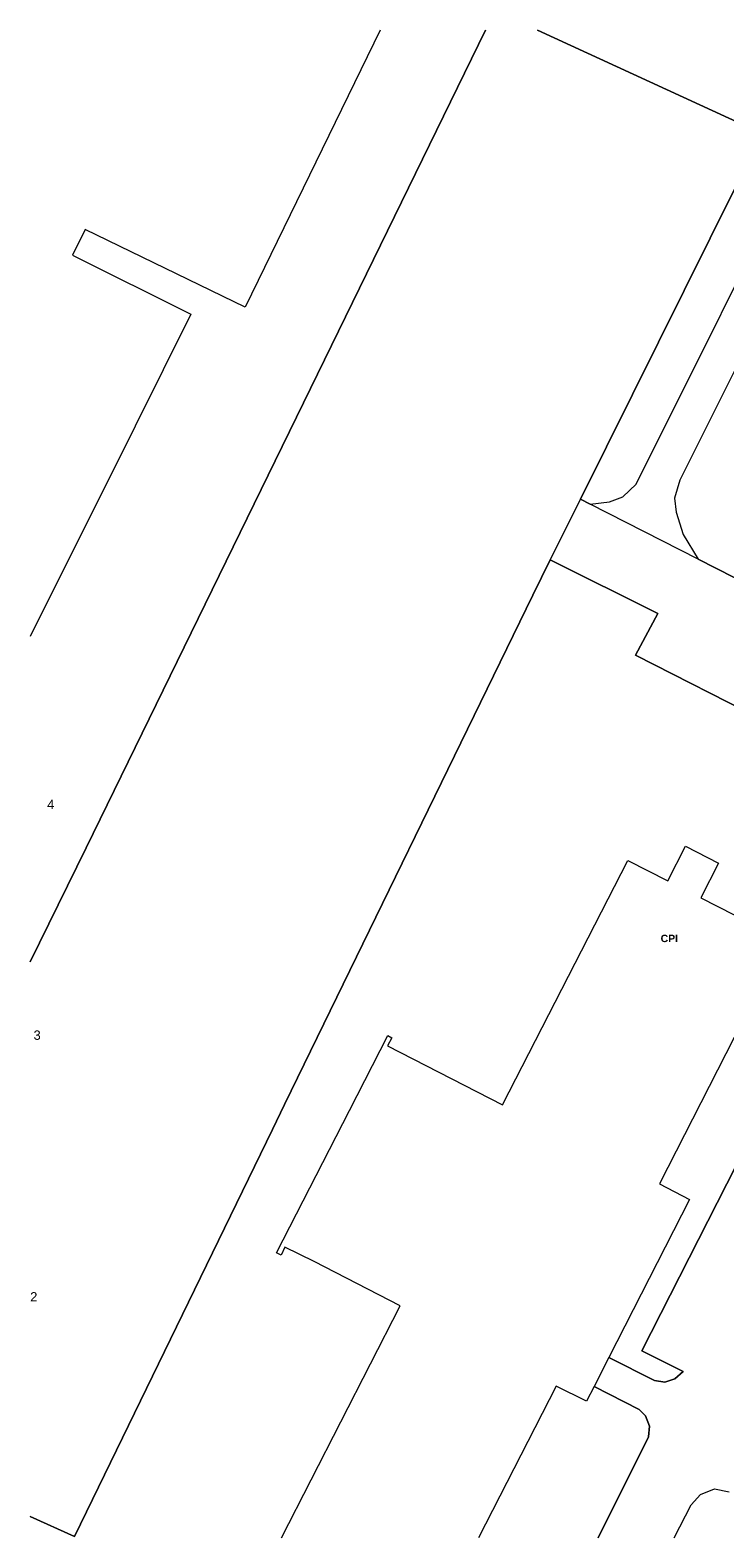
# Model space of a CAD drawing. Header units: millimetres. Extents: x -479461597 to -478645968, y -1101060132 to -1100898045.
# Tile 1 of 145: x -479461597 to -479386926, y -1101060132 to -1100898045. Entities that reach past the tile are written whole.
import ezdxf
from ezdxf.xclip import XClip

# ---------------------------------------------------------------- set-up
doc = ezdxf.new("R2010")
doc.units = ezdxf.units.MM
doc.header["$MEASUREMENT"] = 0
doc.header["$XCLIPFRAME"] = 0
doc.layers.add('Externí - kresby a obrázky', color=7, linetype='Continuous')
for name, color, linetype, lineweight in [('HTU_1_Katastr_3_0_popis_Katastr_Pero_č.__1', 7, 'Continuous', 18), ('HTU_1_Katastr_3_BT_hranice_parcel_Pero_č.__1_Pero_č.__1', 7, 'Continuous', 18), ('HTU_2_zaměření_2_010-budovy_popisy_Pero_č.__59_Pero_č.__25', 7, 'Continuous', 18)]:
    doc.layers.add(name, color=color, linetype=linetype, lineweight=lineweight)
doc.styles.add('GENERATED_STYLE_2', font='txt')
doc.styles.add('GENERATED_STYLE_3', font='txt')
doc.linetypes.add('plná nepravidelná', pattern='A,0,[1,20-026-4_02.1.10- 02 Situace HTU1.Shx,S=7.936508,R=0,X=0,Y=2.08167e-17],-1000,0', length=1000)

# ---------------------------------------------------------------- blocks, each defined once
blk = doc.blocks.new('Kresba_2_2', base_point=(-460327121.276564, -1100980142.449307))
at = {"layer": 'HTU_2_zaměření_2_010-budovy_popisy_Pero_č.__59_Pero_č.__25', "color": 7, "linetype": 'Continuous', "lineweight": 18, "char_height": 1000, "attachment_point": 7, "style": 'GENERATED_STYLE_2'}
for s, insert in [('\\A1;{\\pql;\\fArial|b0|i0|c0|p38;4}', (-479459766.025622, -1100981775.844358)), ('\\A1;{\\pql;\\fArial|b0|i0|c0|p38;3}', (-479461237.797097, -1101006602.84922)), ('\\A1;{\\pql;\\fArial|b0|i0|c0|p38;2}', (-479461596.909336, -1101034720.115892))]:
    blk.add_mtext(s, dxfattribs=dict(at, insert=insert))
blk = doc.blocks.new('Kresba_3_3', base_point=(-460327121, -1100980142))
at = {"layer": 'HTU_1_Katastr_3_BT_hranice_parcel_Pero_č.__1_Pero_č.__1', "color": 7, "linetype": 'Continuous', "lineweight": 18, "flags": 128}
for points in [[(-479461597, -1101057833), (-479456840, -1101059990), (-479435550, -1101016240), (-479434240, -1101013560), (-479407580, -1100958780), (-479405690, -1100954980), (-479402450, -1100948460), (-479382920, -1100909140), (-479407080, -1100898045)], [(-479412638, -1100898045), (-479455570, -1100985960), (-479461597, -1100998196)], [(-479423991, -1100898045), (-479438480, -1100927830), (-479455690, -1100919460), (-479457060, -1100922220), (-479444310, -1100928580), (-479453300, -1100946620), (-479457790, -1100955600), (-479461597, -1100963233)], [(-479461597, -1100998196), (-479455570, -1100985960), (-479412638, -1100898045)], [(-479461597, -1101057833), (-479456840, -1101059990), (-479435550, -1101016240), (-479434240, -1101013560), (-479407580, -1100958780), (-479405690, -1100954980), (-479402450, -1100948460), (-479382920, -1100909140), (-479407080, -1100898045)], [(-479412638, -1100898045), (-479455570, -1100985960), (-479461597, -1100998196)], [(-479423991, -1100898045), (-479438480, -1100927830), (-479455690, -1100919460), (-479457060, -1100922220), (-479444310, -1100928580), (-479453300, -1100946620), (-479457790, -1100955600), (-479461597, -1100963233)], [(-479461597, -1100998196), (-479455570, -1100985960), (-479412638, -1100898045)], [(-479461597, -1101057833), (-479456840, -1101059990), (-479435550, -1101016240), (-479434240, -1101013560), (-479407580, -1100958780), (-479405690, -1100954980), (-479402450, -1100948460), (-479382920, -1100909140), (-479407080, -1100898045)], [(-479412638, -1100898045), (-479455570, -1100985960), (-479461597, -1100998196)], [(-479423991, -1100898045), (-479438480, -1100927830), (-479455690, -1100919460), (-479457060, -1100922220), (-479444310, -1100928580), (-479453300, -1100946620), (-479457790, -1100955600), (-479461597, -1100963233)], [(-479461597, -1100998196), (-479455570, -1100985960), (-479412638, -1100898045)], [(-479407080, -1100898045), (-479382920, -1100909140), (-479402450, -1100948460), (-479401390, -1100949000), (-479399330, -1100948740), (-479397900, -1100948230), (-479396450, -1100946840), (-479378160, -1100910160)], [(-479379700, -1100922260), (-479391770, -1100946440), (-479392320, -1100948370), (-479392140, -1100949870), (-479391400, -1100952260), (-479389780, -1100954920), (-479356780, -1100971730)], [(-479407080, -1100898045), (-479382920, -1100909140), (-479402450, -1100948460), (-479401390, -1100949000), (-479399330, -1100948740), (-479397900, -1100948230), (-479396450, -1100946840), (-479378160, -1100910160)], [(-479379700, -1100922260), (-479391770, -1100946440), (-479392320, -1100948370), (-479392140, -1100949870), (-479391400, -1100952260), (-479389780, -1100954920), (-479356780, -1100971730)], [(-479407080, -1100898045), (-479382920, -1100909140), (-479402450, -1100948460), (-479401390, -1100949000), (-479399330, -1100948740), (-479397900, -1100948230), (-479396450, -1100946840), (-479378160, -1100910160)], [(-479379700, -1100922260), (-479391770, -1100946440), (-479392320, -1100948370), (-479392140, -1100949870), (-479391400, -1100952260), (-479389780, -1100954920), (-479356780, -1100971730)], [(-479392359, -1101060132), (-479390550, -1101056580), (-479389530, -1101055460), (-479388020, -1101054860), (-479386460, -1101055180)], [(-479356780, -1100971730), (-479389780, -1100954920), (-479401390, -1100949000), (-479402450, -1100948460), (-479405690, -1100954980), (-479394140, -1100960760), (-479396540, -1100965240), (-479382600, -1100972350)], [(-479382650, -1101014130), (-479395850, -1101040030), (-479391420, -1101042250), (-479392300, -1101043020), (-479393390, -1101043400), (-479394490, -1101043230), (-479399380, -1101040730), (-479400980, -1101043870), (-479396120, -1101046330), (-479395440, -1101047020), (-479395020, -1101048140), (-479395120, -1101049270), (-479400556, -1101060132)], [(-479392359, -1101060132), (-479390550, -1101056580), (-479389530, -1101055460), (-479388020, -1101054860), (-479386460, -1101055180)], [(-479356780, -1100971730), (-479389780, -1100954920), (-479401390, -1100949000), (-479402450, -1100948460), (-479405690, -1100954980), (-479394140, -1100960760), (-479396540, -1100965240), (-479382600, -1100972350)], [(-479382650, -1101014130), (-479395850, -1101040030), (-479391420, -1101042250), (-479392300, -1101043020), (-479393390, -1101043400), (-479394490, -1101043230), (-479399380, -1101040730), (-479400980, -1101043870), (-479396120, -1101046330), (-479395440, -1101047020), (-479395020, -1101048140), (-479395120, -1101049270), (-479400556, -1101060132)], [(-479392359, -1101060132), (-479390550, -1101056580), (-479389530, -1101055460), (-479388020, -1101054860), (-479386460, -1101055180)], [(-479356780, -1100971730), (-479389780, -1100954920), (-479401390, -1100949000), (-479402450, -1100948460), (-479405690, -1100954980), (-479394140, -1100960760), (-479396540, -1100965240), (-479382600, -1100972350)], [(-479382650, -1101014130), (-479395850, -1101040030), (-479391420, -1101042250), (-479392300, -1101043020), (-479393390, -1101043400), (-479394490, -1101043230), (-479399380, -1101040730), (-479400980, -1101043870), (-479396120, -1101046330), (-479395440, -1101047020), (-479395020, -1101048140), (-479395120, -1101049270), (-479400556, -1101060132)], [(-479434591, -1101060132), (-479421820, -1101035180), (-479431080, -1101030420), (-479434210, -1101028880), (-479434620, -1101029750), (-479435120, -1101029500), (-479427260, -1101014190), (-479423160, -1101006120), (-479422710, -1101006360), (-479423180, -1101007250), (-479410810, -1101013570), (-479397370, -1100987310), (-479393060, -1100989510), (-479391160, -1100985780), (-479387590, -1100987590), (-479389500, -1100991330), (-479380580, -1100995880), (-479393960, -1101022090), (-479390720, -1101023760), (-479399380, -1101040730), (-479394490, -1101043230), (-479393390, -1101043400), (-479392300, -1101043020), (-479391420, -1101042250), (-479395850, -1101040030), (-479382650, -1101014130)], [(-479382600, -1100972350), (-479396540, -1100965240), (-479394140, -1100960760), (-479405690, -1100954980), (-479407580, -1100958780), (-479434240, -1101013560), (-479435550, -1101016240), (-479456840, -1101059990), (-479461597, -1101057833)], [(-479434591, -1101060132), (-479421820, -1101035180), (-479431080, -1101030420), (-479434210, -1101028880), (-479434620, -1101029750), (-479435120, -1101029500), (-479427260, -1101014190), (-479423160, -1101006120), (-479422710, -1101006360), (-479423180, -1101007250), (-479410810, -1101013570), (-479397370, -1100987310), (-479393060, -1100989510), (-479391160, -1100985780), (-479387590, -1100987590), (-479389500, -1100991330), (-479380580, -1100995880), (-479393960, -1101022090), (-479390720, -1101023760), (-479399380, -1101040730), (-479394490, -1101043230), (-479393390, -1101043400), (-479392300, -1101043020), (-479391420, -1101042250), (-479395850, -1101040030), (-479382650, -1101014130)], [(-479382600, -1100972350), (-479396540, -1100965240), (-479394140, -1100960760), (-479405690, -1100954980), (-479407580, -1100958780), (-479434240, -1101013560), (-479435550, -1101016240), (-479456840, -1101059990), (-479461597, -1101057833)], [(-479434591, -1101060132), (-479421820, -1101035180), (-479431080, -1101030420), (-479434210, -1101028880), (-479434620, -1101029750), (-479435120, -1101029500), (-479427260, -1101014190), (-479423160, -1101006120), (-479422710, -1101006360), (-479423180, -1101007250), (-479410810, -1101013570), (-479397370, -1100987310), (-479393060, -1100989510), (-479391160, -1100985780), (-479387590, -1100987590), (-479389500, -1100991330), (-479380580, -1100995880), (-479393960, -1101022090), (-479390720, -1101023760), (-479399380, -1101040730), (-479394490, -1101043230), (-479393390, -1101043400), (-479392300, -1101043020), (-479391420, -1101042250), (-479395850, -1101040030), (-479382650, -1101014130)], [(-479382600, -1100972350), (-479396540, -1100965240), (-479394140, -1100960760), (-479405690, -1100954980), (-479407580, -1100958780), (-479434240, -1101013560), (-479435550, -1101016240), (-479456840, -1101059990), (-479461597, -1101057833)], [(-479400556, -1101060132), (-479395120, -1101049270), (-479395020, -1101048140), (-479395440, -1101047020), (-479396120, -1101046330), (-479400980, -1101043870), (-479401790, -1101045450), (-479405070, -1101043840), (-479413414, -1101060132)], [(-479400556, -1101060132), (-479395120, -1101049270), (-479395020, -1101048140), (-479395440, -1101047020), (-479396120, -1101046330), (-479400980, -1101043870), (-479401790, -1101045450), (-479405070, -1101043840), (-479413414, -1101060132)], [(-479400556, -1101060132), (-479395120, -1101049270), (-479395020, -1101048140), (-479395440, -1101047020), (-479396120, -1101046330), (-479400980, -1101043870), (-479401790, -1101045450), (-479405070, -1101043840), (-479413414, -1101060132)]]:
    blk.add_lwpolyline(points, dxfattribs=at)
at = {"layer": 'HTU_1_Katastr_3_0_popis_Katastr_Pero_č.__1', "color": 7, "linetype": 'Continuous', "lineweight": 18, "insert": (-479392891, -1100995696), "char_height": 800, "attachment_point": 5, "style": 'GENERATED_STYLE_3'}
blk.add_mtext('\\A1;{\\pqc;\\fArial|b1|i0|c238|p38;CPI}', dxfattribs=at)

msp = doc.modelspace()

# ---------------------------------------------------------------- block references
at = {"layer": 'Externí - kresby a obrázky', "color": 250, "linetype": 'plná nepravidelná', "lineweight": 40}
ref = msp.add_blockref('Kresba_3_3', (-460327121.3, -1100980142.4), dxfattribs=at)
XClip(ref).set_block_clipping_path([(-479461596.9093363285, -1101060131.8682479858), (-479260989.2464485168, -1100898044.9989290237)])
ref = msp.add_blockref('Kresba_2_2', (-460327121.3, -1100980142.4), dxfattribs=at)
XClip(ref).set_block_clipping_path([(-479461596.9093363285, -1101048229.8387930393), (-479260989.2464485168, -1100898044.9989290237)])

doc.saveas('drawing.dxf')
